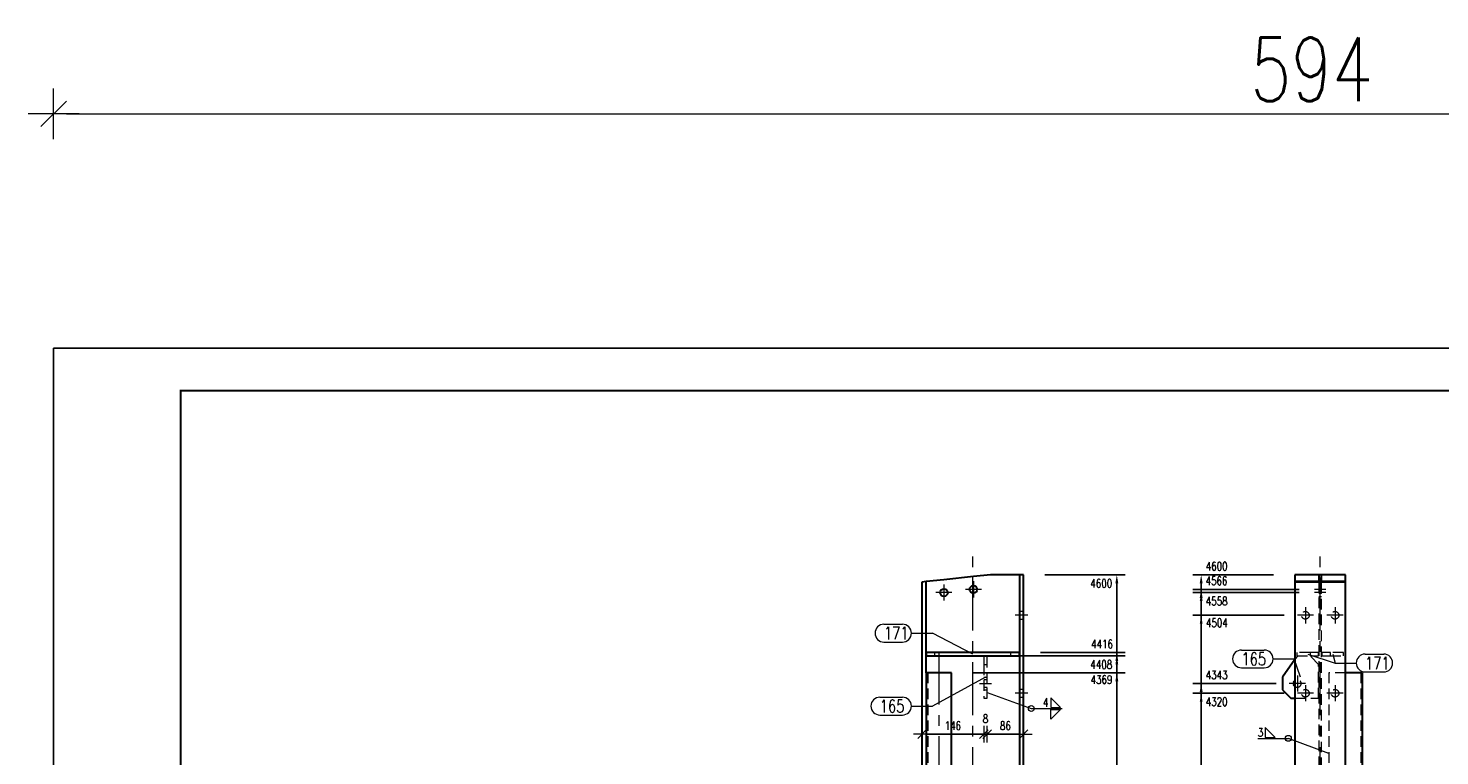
# Model space of a CAD drawing. Header units: millimetres. Extents: x -152 to 454, y 14102 to 14598.
# Tile 9 of 18: x -152 to 181, y 14426 to 14598. Entities that reach past the tile are written whole.
import ezdxf

# ---------------------------------------------------------------- set-up
doc = ezdxf.new("R2010")
doc.units = ezdxf.units.MM
doc.header["$LTSCALE"] = 10
doc.linetypes.add('HIDDEN', pattern=[0.375, 0.25, -0.125])
doc.linetypes.add('MITTE', pattern=[2, 1.25, -0.25, 0.25, -0.25])
doc.layers.get('Defpoints').update_dxf_attribs({"color": 1})
doc.layers.add('_FORMATKA', color=8, linetype='Continuous', plot=False)
for name, color, linetype, lineweight in [('_RAMKA', 7, 'Continuous', 35), ('PS_DIM', 4, 'Continuous', 13), ('PS_Hidden', 2, 'HIDDEN', 9), ('PS_Mid', 5, 'MITTE', 15), ('PS_Pos', 1, 'Continuous', 15), ('PS_Shape', 161, 'Continuous', 30), ('PS_SOLID', 7, 'Continuous', 30), ('PS_Weld', 1, 'Continuous', 9)]:
    doc.layers.add(name, color=color, linetype=linetype, lineweight=lineweight)
doc.styles.add('simplex', font='simplex.shx', dxfattribs={"width": 0.75})
doc.dimstyles.new('1_10_GŁ_DS1-LS10', dxfattribs={"dimtxt": 2, "dimasz": 2, "dimexe": 2, "dimexo": 5, "dimgap": 1, "dimtad": 1, "dimjust": 4, "dimdec": 0, "dimlfac": 10, "dimtxsty": 'simplex', "dimblk1": 'NONE', "dimsah": 1, "dimcen": 2, "dimclrd": 256, "dimclre": 256, "dimclrt": 3, "dimadec": 1, "dimazin": 0, "dimtfac": 1, "dimtdec": 0, "dimtmove": 2, "dimatfit": 3, "dimfxl": 1, "dimarcsym": 0})
doc.dimstyles.new('1_10_PRZ', dxfattribs={"dimtxt": 2, "dimasz": 1, "dimexe": 2, "dimexo": 5, "dimgap": 1, "dimtad": 1, "dimdec": 0, "dimlfac": 10, "dimtxsty": 'simplex', "dimblk": 'dimznak', "dimcen": 2, "dimse1": 1, "dimse2": 1, "dimclrt": 3, "dimadec": 1, "dimazin": 0, "dimtfac": 1, "dimtdec": 0, "dimtix": 1, "dimtmove": 2, "dimatfit": 3, "dimldrblk": 'dim-grot', "dimfxl": 1, "dimarcsym": 0})

# ---------------------------------------------------------------- blocks, each defined once
blk = doc.blocks.new('*D60')
at = {"layer": 'Defpoints', "color": 0, "transparency": 16777216}
for p in [(66.15, 14445.68), (105.17, 14445.68), (83.17, 14212.27)]:
    blk.add_point(p, dxfattribs=at)
at = {"layer": 'PS_DIM', "lineweight": -2, "transparency": 16777216}
for p, q in [((71.15, 14445.68), (107.17, 14445.68)), ((105.17, 14212.27), (105.17, 14443.68)), ((88.17, 14212.27), (107.17, 14212.27))]:
    blk.add_line(p, q, dxfattribs=at)
at = {"layer": 'PS_DIM', "transparency": 16777216}
blk.add_solid([(104.84, 14443.68), (105.51, 14443.68), (105.17, 14445.68)], dxfattribs=at)
at = {"layer": 'PS_DIM', "color": 3, "transparency": 16777216, "insert": (101.55, 14444.06), "char_height": 2, "attachment_point": 5, "rotation": 0.0573, "style": 'simplex'}
blk.add_mtext('4369', dxfattribs=at)
blk = doc.blocks.new('_None')
blk = doc.blocks.new('*D61')
at = {"layer": 'Defpoints', "color": 0, "transparency": 16777216}
for p in [(74.57, 14449.64), (105.17, 14449.64), (83.17, 14212.27)]:
    blk.add_point(p, dxfattribs=at)
at = {"layer": 'PS_DIM', "lineweight": -2, "transparency": 16777216}
for p, q in [((79.57, 14449.64), (107.17, 14449.64)), ((105.17, 14212.27), (105.17, 14447.64)), ((88.17, 14212.27), (107.17, 14212.27))]:
    blk.add_line(p, q, dxfattribs=at)
at = {"layer": 'PS_DIM', "transparency": 16777216}
blk.add_solid([(104.84, 14447.64), (105.51, 14447.64), (105.17, 14449.64)], dxfattribs=at)
at = {"layer": 'PS_DIM', "color": 3, "transparency": 16777216, "insert": (101.51, 14447.62), "char_height": 2, "attachment_point": 5, "rotation": 0.0573, "style": 'simplex'}
blk.add_mtext('4408', dxfattribs=at)
blk = doc.blocks.new('*D62')
at = {"layer": 'Defpoints', "color": 0, "transparency": 16777216}
for p in [(82.17, 14450.44), (105.17, 14450.44), (83.17, 14212.27)]:
    blk.add_point(p, dxfattribs=at)
at = {"layer": 'PS_DIM', "lineweight": -2, "transparency": 16777216}
for p, q in [((87.17, 14450.44), (107.17, 14450.44)), ((105.17, 14212.27), (105.17, 14448.44)), ((88.17, 14212.27), (107.17, 14212.27))]:
    blk.add_line(p, q, dxfattribs=at)
at = {"layer": 'PS_DIM', "transparency": 16777216}
blk.add_solid([(104.84, 14448.44), (105.51, 14448.44), (105.17, 14450.44)], dxfattribs=at)
at = {"layer": 'PS_DIM', "color": 3, "transparency": 16777216, "insert": (101.69, 14452.46), "char_height": 2, "attachment_point": 5, "rotation": 0.0573, "style": 'simplex'}
blk.add_mtext('4416', dxfattribs=at)
blk = doc.blocks.new('*D63')
at = {"layer": 'Defpoints', "color": 0, "transparency": 16777216}
for p in [(83.17, 14468.8), (105.17, 14468.8), (83.17, 14212.27)]:
    blk.add_point(p, dxfattribs=at)
at = {"layer": 'PS_DIM', "lineweight": -2, "transparency": 16777216}
for p, q in [((88.17, 14468.8), (107.17, 14468.8)), ((105.17, 14212.27), (105.17, 14466.8)), ((88.17, 14212.27), (107.17, 14212.27))]:
    blk.add_line(p, q, dxfattribs=at)
at = {"layer": 'PS_DIM', "transparency": 16777216}
blk.add_solid([(104.84, 14466.8), (105.51, 14466.8), (105.17, 14468.8)], dxfattribs=at)
at = {"layer": 'PS_DIM', "color": 3, "transparency": 16777216, "insert": (101.51, 14466.78), "char_height": 2, "attachment_point": 5, "rotation": 0.0573, "style": 'simplex'}
blk.add_mtext('4600', dxfattribs=at)
blk = doc.blocks.new('dimznak')
at = {"color": 0}
for points in [[(0, 2), (0, -2)], [(-2, 0), (2, 0)]]:
    blk.add_lwpolyline(points, dxfattribs=at)
at = {"color": 2}
blk.add_lwpolyline([(1, 1), (-1, -1)], dxfattribs=at)
blk = doc.blocks.new('*D65')
at = {"layer": 'Defpoints', "color": 0, "transparency": 16777216}
for p in [(73.77, 14439.64), (59.17, 14433.76), (73.77, 14431.18)]:
    blk.add_point(p, dxfattribs=at)
at = {"layer": 'PS_DIM', "color": 0, "lineweight": -2, "transparency": 16777216}
blk.add_line((60.17, 14431.18), (72.77, 14431.18), dxfattribs=at)
at = {"layer": 'PS_DIM', "color": 0, "lineweight": -2, "transparency": 16777216, "rotation": 180}
blk.add_blockref('dimznak', (59.17, 14431.18), dxfattribs=at)
at = {"layer": 'PS_DIM', "color": 0, "lineweight": -2, "transparency": 16777216}
blk.add_blockref('dimznak', (73.77, 14431.18), dxfattribs=at)
at = {"layer": 'PS_DIM', "color": 3, "transparency": 16777216, "insert": (66.47, 14433.18), "char_height": 2, "attachment_point": 5, "style": 'simplex'}
blk.add_mtext('146', dxfattribs=at)
blk = doc.blocks.new('dim-grot')
blk.add_hatch(color=256).paths.add_polyline_path([(0, 0), (-2, 0.5), (-2, -0.5)])
blk.add_lwpolyline([(0, 0), (-2, 0.5), (-2, -0.5), (0, 0)])
blk = doc.blocks.new('*D66')
at = {"layer": 'Defpoints', "color": 0, "transparency": 16777216}
for p in [(73.77, 14439.64), (74.57, 14439.64), (74.57, 14431.18)]:
    blk.add_point(p, dxfattribs=at)
at = {"layer": 'PS_DIM', "color": 0, "lineweight": -2, "transparency": 16777216}
for p, q in [((72.77, 14431.18), (71.77, 14431.18)), ((73.77, 14431.18), (74.57, 14431.18)), ((75.57, 14431.18), (76.57, 14431.18))]:
    blk.add_line(p, q, dxfattribs=at)
blk.add_blockref('dimznak', (73.77, 14431.18), dxfattribs=at)
at = {"layer": 'PS_DIM', "color": 0, "lineweight": -2, "transparency": 16777216, "rotation": 180}
blk.add_blockref('dimznak', (74.57, 14431.18), dxfattribs=at)
at = {"layer": 'PS_DIM', "color": 3, "transparency": 16777216, "insert": (74.17, 14434.83), "char_height": 2, "attachment_point": 5, "style": 'simplex'}
blk.add_mtext('8', dxfattribs=at)
blk = doc.blocks.new('*D67')
at = {"layer": 'Defpoints', "color": 0, "transparency": 16777216}
for p in [(74.57, 14439.64), (83.17, 14431.18), (83.17, 14430.77)]:
    blk.add_point(p, dxfattribs=at)
at = {"layer": 'PS_DIM', "color": 0, "lineweight": -2, "transparency": 16777216}
blk.add_line((75.57, 14431.18), (82.17, 14431.18), dxfattribs=at)
at = {"layer": 'PS_DIM', "color": 0, "lineweight": -2, "transparency": 16777216, "rotation": 180}
blk.add_blockref('dimznak', (74.57, 14431.18), dxfattribs=at)
at = {"layer": 'PS_DIM', "color": 0, "lineweight": -2, "transparency": 16777216}
blk.add_blockref('dimznak', (83.17, 14431.18), dxfattribs=at)
at = {"layer": 'PS_DIM', "color": 3, "transparency": 16777216, "insert": (78.87, 14433.18), "char_height": 2, "attachment_point": 5, "style": 'simplex'}
blk.add_mtext('86', dxfattribs=at)
blk = doc.blocks.new('*D80')
at = {"layer": 'Defpoints', "color": 0, "transparency": 16777216}
for p in [(125.09, 14440.84), (149.69, 14440.84), (159.19, 14212.27)]:
    blk.add_point(p, dxfattribs=at)
at = {"layer": 'PS_DIM', "lineweight": -2, "transparency": 16777216}
for p, q in [((144.69, 14440.84), (123.09, 14440.84)), ((125.09, 14212.27), (125.09, 14438.84)), ((154.19, 14212.27), (123.09, 14212.27))]:
    blk.add_line(p, q, dxfattribs=at)
at = {"layer": 'PS_DIM', "transparency": 16777216}
blk.add_solid([(124.75, 14438.84), (125.42, 14438.84), (125.09, 14440.84)], dxfattribs=at)
at = {"layer": 'PS_DIM', "color": 3, "transparency": 16777216, "insert": (128.75, 14438.82), "char_height": 2, "attachment_point": 5, "rotation": 0.0573, "style": 'simplex'}
blk.add_mtext('4320', dxfattribs=at)
blk = doc.blocks.new('*D81')
at = {"layer": 'Defpoints', "color": 0, "transparency": 16777216}
for p in [(125.09, 14443.14), (147.79, 14443.14), (159.19, 14212.27)]:
    blk.add_point(p, dxfattribs=at)
at = {"layer": 'PS_DIM', "lineweight": -2, "transparency": 16777216}
for p, q in [((142.79, 14443.14), (123.09, 14443.14)), ((125.09, 14212.27), (125.09, 14441.14)), ((154.19, 14212.27), (123.09, 14212.27))]:
    blk.add_line(p, q, dxfattribs=at)
at = {"layer": 'PS_DIM', "transparency": 16777216}
blk.add_solid([(124.75, 14441.14), (125.42, 14441.14), (125.09, 14443.14)], dxfattribs=at)
at = {"layer": 'PS_DIM', "color": 3, "transparency": 16777216, "insert": (128.75, 14445.16), "char_height": 2, "attachment_point": 5, "rotation": 0.0573, "style": 'simplex'}
blk.add_mtext('4343', dxfattribs=at)
blk = doc.blocks.new('*D82')
at = {"layer": 'Defpoints', "color": 0, "transparency": 16777216}
for p in [(125.09, 14459.24), (149.69, 14459.24), (159.19, 14212.27)]:
    blk.add_point(p, dxfattribs=at)
at = {"layer": 'PS_DIM', "lineweight": -2, "transparency": 16777216}
for p, q in [((144.69, 14459.24), (123.09, 14459.24)), ((125.09, 14212.27), (125.09, 14457.24)), ((154.19, 14212.27), (123.09, 14212.27))]:
    blk.add_line(p, q, dxfattribs=at)
at = {"layer": 'PS_DIM', "transparency": 16777216}
blk.add_solid([(124.75, 14457.24), (125.42, 14457.24), (125.09, 14459.24)], dxfattribs=at)
at = {"layer": 'PS_DIM', "color": 3, "transparency": 16777216, "insert": (128.79, 14457.46), "char_height": 2, "attachment_point": 5, "rotation": 0.0573, "style": 'simplex'}
blk.add_mtext('4504', dxfattribs=at)
blk = doc.blocks.new('*D83')
at = {"layer": 'Defpoints', "color": 0, "transparency": 16777216}
for p in [(125.09, 14464.61), (153.19, 14464.61), (159.19, 14212.27)]:
    blk.add_point(p, dxfattribs=at)
at = {"layer": 'PS_DIM', "lineweight": -2, "transparency": 16777216}
for p, q in [((148.19, 14464.61), (123.09, 14464.61)), ((125.09, 14212.27), (125.09, 14462.61)), ((154.19, 14212.27), (123.09, 14212.27))]:
    blk.add_line(p, q, dxfattribs=at)
at = {"layer": 'PS_DIM', "transparency": 16777216}
blk.add_solid([(124.75, 14462.61), (125.42, 14462.61), (125.09, 14464.61)], dxfattribs=at)
at = {"layer": 'PS_DIM', "color": 3, "transparency": 16777216, "insert": (128.75, 14462.59), "char_height": 2, "attachment_point": 5, "rotation": 0.0573, "style": 'simplex'}
blk.add_mtext('4558', dxfattribs=at)
blk = doc.blocks.new('*D84')
at = {"layer": 'Defpoints', "color": 0, "transparency": 16777216}
for p in [(125.09, 14465.36), (153.19, 14465.36), (159.19, 14212.27)]:
    blk.add_point(p, dxfattribs=at)
at = {"layer": 'PS_DIM', "lineweight": -2, "transparency": 16777216}
for p, q in [((148.19, 14465.36), (123.09, 14465.36)), ((125.09, 14212.27), (125.09, 14463.36)), ((154.19, 14212.27), (123.09, 14212.27))]:
    blk.add_line(p, q, dxfattribs=at)
at = {"layer": 'PS_DIM', "transparency": 16777216}
blk.add_solid([(124.75, 14463.36), (125.42, 14463.36), (125.09, 14465.36)], dxfattribs=at)
at = {"layer": 'PS_DIM', "color": 3, "transparency": 16777216, "insert": (128.71, 14467.38), "char_height": 2, "attachment_point": 5, "rotation": 0.0573, "style": 'simplex'}
blk.add_mtext('4566', dxfattribs=at)
blk = doc.blocks.new('*D85')
at = {"layer": 'Defpoints', "color": 0, "transparency": 16777216}
for p in [(125.09, 14468.8), (147.19, 14468.8), (159.19, 14212.27)]:
    blk.add_point(p, dxfattribs=at)
at = {"layer": 'PS_DIM', "lineweight": -2, "transparency": 16777216}
for p, q in [((142.19, 14468.8), (123.09, 14468.8)), ((125.09, 14212.27), (125.09, 14466.8)), ((154.19, 14212.27), (123.09, 14212.27))]:
    blk.add_line(p, q, dxfattribs=at)
at = {"layer": 'PS_DIM', "transparency": 16777216}
blk.add_solid([(124.75, 14466.8), (125.42, 14466.8), (125.09, 14468.8)], dxfattribs=at)
at = {"layer": 'PS_DIM', "color": 3, "transparency": 16777216, "insert": (128.75, 14470.82), "char_height": 2, "attachment_point": 5, "rotation": 0.0573, "style": 'simplex'}
blk.add_mtext('4600', dxfattribs=at)
blk = doc.blocks.new('*D140')
at = {"color": 252, "lineweight": -2, "transparency": 16777216}
blk.add_line((-591, 475.33), (-3, 475.33), dxfattribs=at)
at = {"layer": 'Defpoints', "color": 0, "transparency": 16777216}
for p in [(0, 475.33), (-594, 420), (0, 420)]:
    blk.add_point(p, dxfattribs=at)
at = {"color": 252, "lineweight": -2, "transparency": 16777216, "xscale": 3, "yscale": 3, "zscale": 3, "rotation": 180}
blk.add_blockref('dimznak', (-594, 475.33), dxfattribs=at)
at = {"color": 252, "lineweight": -2, "transparency": 16777216, "xscale": 3, "yscale": 3, "zscale": 3}
blk.add_blockref('dimznak', (0, 475.33), dxfattribs=at)
at = {"color": 252, "transparency": 16777216, "insert": (-297, 485.83), "char_height": 15, "attachment_point": 5, "style": 'simplex'}
blk.add_mtext('594', dxfattribs=at)
blk = doc.blocks.new('*X227')
at = {"layer": 'PS_Hidden', "color": 2, "linetype": 'HIDDEN'}
for p, q in [((82.19, 14465.36), (82.19, 14468.8)), ((82.19, 14415.64), (82.19, 14465.36)), ((83.17, 14460.14), (82.19, 14460.14)), ((82.19, 14458.34), (83.17, 14458.34)), ((62.17, 14449.64), (62.17, 14450.44)), ((80.17, 14449.64), (80.17, 14450.44)), ((73.77, 14449.64), (73.77, 14447.64)), ((73.77, 14447.64), (73.77, 14439.64)), ((73.77, 14447.64), (74.57, 14447.64)), ((74.57, 14447.64), (74.57, 14449.64)), ((74.57, 14443.14), (74.57, 14447.64)), ((60.55, 14445.68), (60.55, 14415.64)), ((73.77, 14444.64), (74.57, 14444.64)), ((74.57, 14444.04), (73.77, 14444.04)), ((73.77, 14442.24), (74.57, 14442.24)), ((73.77, 14441.64), (74.57, 14441.64)), ((74.57, 14439.64), (74.57, 14443.14)), ((83.17, 14441.74), (82.19, 14441.74)), ((82.19, 14439.94), (83.17, 14439.94)), ((73.77, 14439.64), (74.57, 14439.64))]:
    blk.add_line(p, q, dxfattribs=at)
at = {"layer": 'PS_Mid', "color": 5, "linetype": 'MITTE'}
for p, q in [((71.17, 14415.64), (71.17, 14473.8)), ((71.31, 14467.26), (71.31, 14463.46)), ((66.25, 14464.61), (62.45, 14464.61)), ((64.35, 14466.51), (64.35, 14462.71)), ((73.21, 14465.36), (69.41, 14465.36)), ((84.17, 14459.24), (81.19, 14459.24)), ((84.17, 14459.24), (81.19, 14459.24)), ((63.15, 14450.68), (63.15, 14415.64)), ((72.77, 14443.14), (75.57, 14443.14)), ((84.17, 14440.84), (81.19, 14440.84)), ((84.17, 14440.84), (81.19, 14440.84))]:
    blk.add_line(p, q, dxfattribs=at)
at = {"layer": 'PS_SOLID', "color": 7, "linetype": 'Continuous'}
for p, q in [((60.15, 14467.18), (59.17, 14467.08)), ((59.17, 14467.08), (59.17, 14415.64)), ((64.35, 14467.63), (60.15, 14467.18)), ((60.15, 14445.68), (60.15, 14467.18)), ((71.31, 14468.37), (64.35, 14467.63)), ((75.32, 14468.8), (71.31, 14468.37)), ((82.19, 14468.8), (75.32, 14468.8)), ((83.17, 14468.8), (82.19, 14468.8)), ((82.19, 14468.8), (82.19, 14415.64)), ((83.17, 14459.24), (83.17, 14468.8)), ((83.17, 14440.84), (83.17, 14459.24)), ((82.17, 14450.44), (60.17, 14450.44)), ((60.17, 14450.44), (60.17, 14449.64)), ((82.17, 14449.64), (82.17, 14450.44)), ((60.17, 14449.64), (82.17, 14449.64)), ((66.15, 14445.68), (60.15, 14445.68)), ((60.15, 14445.68), (60.15, 14415.64)), ((66.15, 14415.64), (66.15, 14445.68)), ((83.17, 14415.64), (83.17, 14440.84))]:
    blk.add_line(p, q, dxfattribs=at)
at = {"layer": 'PS_SOLID', "color": 7}
for centre in [(64.35, 14464.61), (71.31, 14465.36)]:
    blk.add_circle(centre, 0.9, dxfattribs=at)
blk = doc.blocks.new('*X246')
at = {"color": 1}
for p, q in [((50.18, 14457.12), (54.57, 14457.12)), ((56.67, 14455.02), (61.67, 14455.02)), ((71.17, 14450.04), (61.67, 14455.02)), ((50.18, 14452.92), (54.57, 14452.92))]:
    blk.add_line(p, q, dxfattribs=at)
for centre, start, end in [((50.18, 14455.02), 90, 270), ((54.57, 14455.02), 270, 90)]:
    blk.add_arc(centre, 2.1, start, end, dxfattribs=at)
at = {"color": 2, "style": 'simplex', "width": 0.75}
blk.add_text('171', height=3, dxfattribs=at).set_placement((50.18, 14453.52))
blk = doc.blocks.new('*X247')
at = {"color": 1}
for p, q in [((50.18, 14457.12), (54.57, 14457.12)), ((56.67, 14455.02), (61.67, 14455.02)), ((71.17, 14450.04), (61.67, 14455.02)), ((50.18, 14452.92), (54.57, 14452.92))]:
    blk.add_line(p, q, dxfattribs=at)
for centre, start, end in [((50.18, 14455.02), 90, 270), ((54.57, 14455.02), 270, 90)]:
    blk.add_arc(centre, 2.1, start, end, dxfattribs=at)
at = {"color": 2, "style": 'simplex', "width": 0.75}
blk.add_text('171', height=3, dxfattribs=at).set_placement((50.18, 14453.52))
blk = doc.blocks.new('*X248')
at = {"color": 1}
for p, q in [((74.17, 14444.64), (61.67, 14437.8)), ((49.22, 14439.9), (54.57, 14439.9)), ((56.67, 14437.8), (61.67, 14437.8)), ((49.22, 14435.7), (54.57, 14435.7))]:
    blk.add_line(p, q, dxfattribs=at)
for centre, start, end in [((49.22, 14437.8), 90, 270), ((54.57, 14437.8), 270, 90)]:
    blk.add_arc(centre, 2.1, start, end, dxfattribs=at)
at = {"color": 2, "style": 'simplex', "width": 0.75}
blk.add_text('165', height=3, dxfattribs=at).set_placement((49.22, 14436.3))
blk = doc.blocks.new('*X252')
at = {"layer": 'PS_Hidden', "color": 2, "linetype": 'HIDDEN'}
for p, q in [((147.19, 14468.8), (147.19, 14467.18)), ((147.19, 14467.08), (147.19, 14467.18)), ((147.19, 14467.08), (147.19, 14448.78)), ((152.88, 14467.18), (152.88, 14415.64)), ((153.5, 14465.36), (153.5, 14467.18)), ((153.5, 14466.26), (152.88, 14466.26)), ((153.5, 14465.51), (152.88, 14465.51)), ((152.88, 14464.46), (153.5, 14464.46)), ((152.88, 14463.71), (153.5, 14463.71)), ((153.5, 14415.64), (153.5, 14465.36)), ((150.79, 14450.44), (147.69, 14450.44)), ((147.69, 14450.44), (147.69, 14449.64)), ((150.83, 14450.44), (150.79, 14450.44)), ((150.79, 14450.44), (150.79, 14449.64)), ((150.95, 14450.44), (150.83, 14450.44)), ((151.13, 14450.44), (150.95, 14450.44)), ((151.38, 14450.44), (151.13, 14450.44)), ((151.68, 14450.44), (151.38, 14450.44)), ((152.03, 14450.44), (151.68, 14450.44)), ((152.4, 14450.44), (152.03, 14450.44)), ((152.79, 14450.44), (152.4, 14450.44)), ((152.79, 14449.64), (152.79, 14450.44)), ((153.98, 14450.44), (153.59, 14450.44)), ((153.59, 14450.44), (153.59, 14449.64)), ((154.36, 14450.44), (153.98, 14450.44)), ((154.7, 14450.44), (154.36, 14450.44)), ((155.01, 14450.44), (154.7, 14450.44)), ((155.26, 14450.44), (155.01, 14450.44)), ((155.44, 14450.44), (155.26, 14450.44)), ((155.56, 14450.44), (155.44, 14450.44)), ((155.59, 14450.44), (155.56, 14450.44)), ((158.69, 14450.44), (155.59, 14450.44)), ((155.59, 14449.64), (155.59, 14450.44)), ((158.69, 14449.64), (158.69, 14450.44)), ((147.79, 14449.64), (147.19, 14448.78)), ((147.19, 14448.78), (147.19, 14443.77)), ((147.69, 14449.64), (150.79, 14449.64)), ((152.79, 14447.64), (150.79, 14449.64)), ((150.79, 14449.64), (150.83, 14449.64)), ((150.83, 14449.64), (150.95, 14449.64)), ((150.95, 14449.64), (151.13, 14449.64)), ((151.13, 14449.64), (151.38, 14449.64)), ((151.38, 14449.64), (151.68, 14449.64)), ((151.68, 14449.64), (152.03, 14449.64)), ((152.03, 14449.64), (152.4, 14449.64)), ((152.4, 14449.64), (152.79, 14449.64)), ((152.79, 14439.64), (152.79, 14447.64)), ((153.59, 14449.64), (153.98, 14449.64)), ((153.98, 14449.64), (154.36, 14449.64)), ((154.36, 14449.64), (154.7, 14449.64)), ((154.7, 14449.64), (155.01, 14449.64)), ((155.01, 14449.64), (155.26, 14449.64)), ((155.26, 14449.64), (155.44, 14449.64)), ((155.44, 14449.64), (155.56, 14449.64)), ((155.56, 14449.64), (155.59, 14449.64)), ((155.59, 14449.64), (158.69, 14449.64)), ((147.19, 14443.77), (147.34, 14443.92)), ((147.19, 14443.77), (147.19, 14442.51)), ((159.19, 14445.68), (155.19, 14445.68)), ((155.19, 14445.68), (155.19, 14415.64)), ((162.79, 14445.68), (162.79, 14415.64)), ((147.34, 14442.36), (147.19, 14442.51)), ((147.19, 14442.51), (147.19, 14439.64)), ((147.19, 14439.64), (152.79, 14439.64)), ((147.19, 14439.64), (147.19, 14415.64))]:
    blk.add_line(p, q, dxfattribs=at)
at = {"layer": 'PS_Hidden', "color": 2}
for centre in [(149.69, 14459.24), (156.69, 14459.24), (149.69, 14440.84), (156.69, 14440.84)]:
    blk.add_circle(centre, 0.9, dxfattribs=at)
at = {"layer": 'PS_Hidden'}
blk.add_arc((147.79, 14443.14), 0.9, 240, 120, dxfattribs=at)
at = {"layer": 'PS_Mid', "color": 5, "linetype": 'MITTE'}
for p, q in [((153.19, 14415.64), (153.19, 14473.8)), ((154.5, 14465.36), (151.88, 14465.36)), ((154.5, 14464.61), (151.88, 14464.61)), ((149.69, 14461.14), (149.69, 14457.34)), ((156.69, 14461.14), (156.69, 14457.34)), ((151.59, 14459.24), (147.79, 14459.24)), ((158.59, 14459.24), (154.79, 14459.24)), ((159.19, 14450.68), (159.19, 14415.64)), ((147.79, 14445.04), (147.79, 14441.24)), ((149.69, 14443.14), (145.89, 14443.14)), ((151.59, 14440.84), (147.79, 14440.84)), ((149.69, 14442.74), (149.69, 14438.94)), ((158.59, 14440.84), (154.79, 14440.84)), ((156.69, 14442.74), (156.69, 14438.94))]:
    blk.add_line(p, q, dxfattribs=at)
at = {"layer": 'PS_SOLID', "color": 7, "linetype": 'Continuous'}
for p, q in [((149.69, 14468.8), (147.19, 14468.8)), ((147.19, 14468.8), (147.19, 14467.18)), ((152.88, 14467.18), (147.19, 14467.18)), ((147.19, 14467.18), (147.19, 14467.08)), ((147.19, 14467.08), (147.19, 14415.64)), ((159.19, 14467.08), (147.19, 14467.08)), ((152.88, 14468.8), (149.69, 14468.8)), ((153.5, 14468.8), (152.88, 14468.8)), ((152.88, 14468.8), (152.88, 14468.37)), ((152.88, 14468.37), (152.88, 14467.63)), ((152.88, 14467.63), (152.88, 14467.18)), ((156.69, 14468.8), (153.5, 14468.8)), ((153.5, 14467.18), (153.5, 14468.8)), ((159.19, 14467.18), (153.5, 14467.18)), ((159.19, 14468.8), (156.69, 14468.8)), ((159.19, 14467.18), (159.19, 14468.8)), ((159.19, 14467.08), (159.19, 14467.18)), ((159.19, 14415.64), (159.19, 14467.08)), ((147.19, 14448.78), (144.29, 14444.64)), ((144.29, 14444.64), (144.29, 14441.64)), ((147.01, 14443.59), (147.19, 14443.77)), ((163.19, 14445.68), (159.19, 14445.68)), ((163.19, 14415.64), (163.19, 14445.68)), ((144.29, 14441.64), (146.29, 14439.64)), ((147.19, 14442.51), (147.01, 14442.69)), ((146.29, 14439.64), (147.19, 14439.64))]:
    blk.add_line(p, q, dxfattribs=at)
at = {"layer": 'PS_SOLID'}
blk.add_arc((147.79, 14443.14), 0.9, 150, 210, dxfattribs=at)
blk = doc.blocks.new('*X271')
at = {"color": 1}
for p, q in [((150.24, 14450.04), (156.69, 14447.97)), ((163.79, 14450.07), (168.19, 14450.07)), ((156.69, 14447.97), (161.69, 14447.97)), ((163.79, 14445.87), (168.19, 14445.87))]:
    blk.add_line(p, q, dxfattribs=at)
for centre, start, end in [((163.79, 14447.97), 90, 270), ((168.19, 14447.97), 270, 90)]:
    blk.add_arc(centre, 2.1, start, end, dxfattribs=at)
at = {"color": 2, "style": 'simplex', "width": 0.75}
blk.add_text('171', height=3, dxfattribs=at).set_placement((163.79, 14446.47))
blk = doc.blocks.new('*X272')
at = {"color": 1}
for p, q in [((156.14, 14450.04), (156.69, 14447.97)), ((163.79, 14450.07), (168.19, 14450.07)), ((156.69, 14447.97), (161.69, 14447.97)), ((163.79, 14445.87), (168.19, 14445.87))]:
    blk.add_line(p, q, dxfattribs=at)
for centre, start, end in [((163.79, 14447.97), 90, 270), ((168.19, 14447.97), 270, 90)]:
    blk.add_arc(centre, 2.1, start, end, dxfattribs=at)
at = {"color": 2, "style": 'simplex', "width": 0.75}
blk.add_text('171', height=3, dxfattribs=at).set_placement((163.79, 14446.47))
blk = doc.blocks.new('*X273')
at = {"color": 1}
for p, q in [((134.61, 14451.04), (139.97, 14451.04)), ((134.61, 14446.84), (139.97, 14446.84)), ((142.07, 14448.94), (147.07, 14448.94)), ((148.54, 14444.64), (147.07, 14448.94))]:
    blk.add_line(p, q, dxfattribs=at)
for centre, start, end in [((134.61, 14448.94), 90, 270), ((139.97, 14448.94), 270, 90)]:
    blk.add_arc(centre, 2.1, start, end, dxfattribs=at)
at = {"color": 2, "style": 'simplex', "width": 0.75}
blk.add_text('165', height=3, dxfattribs=at).set_placement((134.61, 14447.44))
blk = doc.blocks.new('*X320')
at = {"color": 9}
for p in [(138.46, 14430.19), (155.19, 14426.64)]:
    blk.add_line(p, (145.67, 14430.19), dxfattribs=at)
at = {"color": 3}
for p, q in [((142.52, 14430.42), (140.22, 14432.72)), ((140.22, 14432.72), (140.22, 14430.42)), ((140.22, 14430.42), (142.52, 14430.42))]:
    blk.add_line(p, q, dxfattribs=at)
at = {"color": 9}
blk.add_circle((145.67, 14430.19), 0.69, dxfattribs=at)
at = {"color": 2, "style": 'simplex', "width": 0.75}
blk.add_text('3', height=2, dxfattribs=at).set_placement((138.46, 14430.59))
blk = doc.blocks.new('*X323')
at = {"color": 9}
for p, q in [((74.57, 14440.99), (84.98, 14437.24)), ((84.98, 14437.24), (92.26, 14437.24))]:
    blk.add_line(p, q, dxfattribs=at)
at = {"color": 3}
for p, q in [((91.88, 14437.47), (89.58, 14439.77)), ((89.58, 14439.77), (89.58, 14437.47)), ((89.58, 14437.47), (91.88, 14437.47)), ((89.58, 14437.01), (91.88, 14437.01)), ((91.88, 14437.01), (89.58, 14434.71)), ((89.58, 14434.71), (89.58, 14437.01))]:
    blk.add_line(p, q, dxfattribs=at)
at = {"color": 9}
blk.add_circle((84.98, 14437.24), 0.69, dxfattribs=at)
at = {"color": 2, "style": 'simplex', "width": 0.75}
blk.add_text('4', height=2, dxfattribs=at).set_placement((87.74, 14437.64))
blk = doc.blocks.new('*U135')
at = {"layer": '_FORMATKA', "lineweight": -3}
blk.add_lwpolyline([(-594, 0), (0, 0), (0, 420), (-594, 420)], close=True, dxfattribs=at)
at = {"layer": '_RAMKA', "lineweight": -3, "const_width": 0.5}
blk.add_lwpolyline([(-564, 10), (-10, 10), (-10, 410), (-564, 410)], close=True, dxfattribs=at)
dim = blk.add_linear_dim(base=(0, 475.33), p1=(-594, 420), p2=(0, 420), dimstyle='1_10_PRZ', override={"dimscale": 3, "dimtxt": 5, "dimlfac": 1, "dimclrd": 252, "dimclrt": 252})
dim.commit()
dim.dimension.update_dxf_attribs({"geometry": '*D140', "text_midpoint": (-297, 485.83)})

msp = doc.modelspace()

# ---------------------------------------------------------------- block references
at = {"layer": 'PS_DIM'}
msp.add_blockref('*U135', (448.16, 14102.29), dxfattribs=at)
at = {"layer": 'PS_Pos'}
for name in ['*X246', '*X247', '*X273', '*X271', '*X272', '*X248']:
    msp.add_blockref(name, (0, 0), dxfattribs=at)
at = {"layer": 'PS_Shape', "color": 66}
for name in ['*X227', '*X252']:
    msp.add_blockref(name, (0, 0), dxfattribs=at)
at = {"layer": 'PS_Weld'}
for name in ['*X323', '*X320']:
    msp.add_blockref(name, (0, 0), dxfattribs=at)

# ---------------------------------------------------------------- dimensions: what is measured, and where the dimension line sits
at = {"layer": 'PS_DIM'}
for base, p1, p2, text, picture, middle in [((125.09, 14468.8), (159.19, 14212.27), (147.19, 14468.8), '4600', '*D85', (128.75, 14470.82)), ((105.17, 14468.8), (83.17, 14212.27), (83.17, 14468.8), '4600', '*D63', (101.51, 14466.78)), ((125.09, 14465.36), (159.19, 14212.27), (153.19, 14465.36), '4566', '*D84', (128.71, 14467.38)), ((125.09, 14464.61), (159.19, 14212.27), (153.19, 14464.61), '4558', '*D83', (128.75, 14462.59)), ((125.09, 14459.24), (159.19, 14212.27), (149.69, 14459.24), '4504', '*D82', (128.79, 14457.46)), ((105.17, 14450.44), (83.17, 14212.27), (82.17, 14450.44), '4416', '*D62', (101.69, 14452.46)), ((105.17, 14449.64), (83.17, 14212.27), (74.57, 14449.64), '4408', '*D61', (101.51, 14447.62)), ((105.17, 14445.68), (83.17, 14212.27), (66.15, 14445.68), '4369', '*D60', (101.55, 14444.06)), ((125.09, 14443.14), (159.19, 14212.27), (147.79, 14443.14), '4343', '*D81', (128.75, 14445.16)), ((125.09, 14440.84), (159.19, 14212.27), (149.69, 14440.84), '4320', '*D80', (128.75, 14438.82))]:
    dim = msp.add_linear_dim(base=base, p1=p1, p2=p2, angle=90, text=text, dimstyle='1_10_GŁ_DS1-LS10', dxfattribs=at)
    dim.commit()
    dim.dimension.update_dxf_attribs({"geometry": picture, "text_midpoint": middle, "dimtype": 128, "text_rotation": 0.0573})
for base, p1, p2, picture, middle in [((73.77, 14431.18), (59.17, 14433.76), (73.77, 14439.64), '*D65', (66.47, 14433.18)), ((83.17, 14431.18), (74.57, 14439.64), (83.17, 14430.77), '*D67', (78.87, 14433.18))]:
    dim = msp.add_linear_dim(base=base, p1=p1, p2=p2, dimstyle='1_10_PRZ', dxfattribs=at)
    dim.commit()
    dim.dimension.update_dxf_attribs({"geometry": picture, "text_midpoint": middle})
dim = msp.add_linear_dim(base=(74.57, 14431.18), p1=(73.77, 14439.64), p2=(74.57, 14439.64), dimstyle='1_10_PRZ', dxfattribs=at)
dim.commit()
dim.dimension.update_dxf_attribs({"geometry": '*D66', "text_midpoint": (74.17, 14434.83), "dimtype": 128})

doc.saveas('drawing.dxf')
